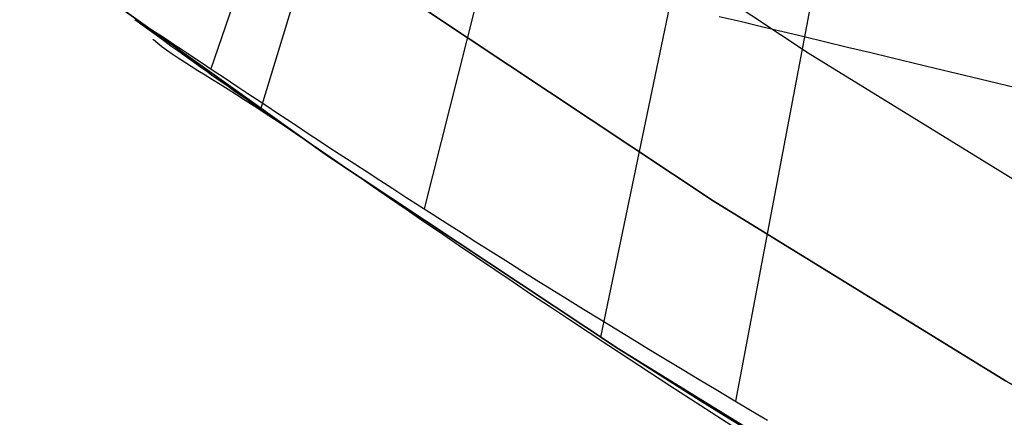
# Model space of a CAD drawing. Header units: millimetres. Extents: x -58 to 58, y -58 to 58.
# Tile 8 of 95: x -34.41 to -28.82, y -48.81 to -46.55. Entities that reach past the tile are written whole.
import ezdxf

# ---------------------------------------------------------------- set-up
doc = ezdxf.new("R2010")
doc.units = ezdxf.units.MM
doc.header["$MEASUREMENT"] = 0
doc.layers.add('Predefinito', color=5, linetype='Continuous')

msp = doc.modelspace()

# ---------------------------------------------------------------- linework, layer by layer
at = {"layer": 'Predefinito'}
for points in [[(-34.6037, -43.3916), (-33.0854, -44.5602), (-31.5276, -45.6756), (-29.9323, -46.7366), (-28.3013, -47.7419), (-26.6365, -48.6903), (-24.9401, -49.5807), (-23.2139, -50.412), (-21.46, -51.1832), (-19.6806, -51.8934), (-17.8777, -52.5418), (-16.0535, -53.1275), (-14.2102, -53.65), (-12.3499, -54.1085), (-10.4749, -54.5025)], [(-10.6637, -55.4846), (-12.5724, -55.0834), (-14.4662, -54.6167), (-16.3427, -54.0848), (-18.1998, -53.4885), (-20.0352, -52.8284), (-21.8467, -52.1054), (-23.6321, -51.3203), (-25.3894, -50.474), (-27.1165, -49.5676), (-28.8112, -48.6021), (-30.4716, -47.5787), (-32.0957, -46.4986), (-33.6815, -45.3631), (-35.2272, -44.1735)], [(-35.2272, -44.1735), (-33.6815, -45.3631), (-32.0957, -46.4986), (-30.4716, -47.5787), (-28.8112, -48.6021), (-27.1165, -49.5676), (-25.3894, -50.474), (-23.6321, -51.3203), (-21.8467, -52.1054), (-20.0352, -52.8284), (-18.1998, -53.4885), (-16.3427, -54.0848), (-14.4662, -54.6167), (-12.5724, -55.0834), (-10.6637, -55.4846)], [(-35.8507, -44.9553), (-34.2776, -46.1659), (-32.6637, -47.3216), (-31.0109, -48.4208), (-29.3211, -49.4623), (-27.5964, -50.4449), (-25.8388, -51.3674), (-24.0504, -52.2286), (-22.2333, -53.0276), (-20.3898, -53.7634), (-18.5219, -54.4352), (-16.632, -55.042), (-14.7222, -55.5833), (-12.795, -56.0584), (-10.8524, -56.4666)], [(-10.8524, -56.4666), (-12.795, -56.0584), (-14.7222, -55.5833), (-16.632, -55.042), (-18.5219, -54.4352), (-20.3898, -53.7634), (-22.2333, -53.0276), (-24.0504, -52.2286), (-25.8388, -51.3674), (-27.5964, -50.4449), (-29.3211, -49.4623), (-31.0109, -48.4208), (-32.6637, -47.3216), (-34.2776, -46.1659), (-35.8507, -44.9553)]]:
    msp.add_lwpolyline(points, dxfattribs=at)
at = {"layer": 'Predefinito', "extrusion": (0.999997, -2.15466e-05, -0.002616)}
msp.add_lwpolyline([(-46.5483, 344.9105), (-46.5481, 344.941)], dxfattribs=at)
at = {"layer": 'Predefinito', "extrusion": (0, 1, 0)}
msp.add_lwpolyline([(33.7575, 35), (33.7575, 60.0849)], dxfattribs=at)
at = {"layer": 'Predefinito', "extrusion": (0.999281, 0.001585, 0.037885)}
msp.add_lwpolyline([(-46.5206, 35.6221), (-46.494, 36.2565)], dxfattribs=at)
at = {"layer": 'Predefinito', "extrusion": (0.711371, 0.702728, -0.011178)}
msp.add_lwpolyline([(-9.4335, 33.6744), (-9.4298, 33.702), (-9.4266, 33.7297)], dxfattribs=at)
at = {"layer": 'Predefinito', "extrusion": (0.991121, 0.01941, 0.131538)}
msp.add_lwpolyline([(-45.9925, 38.015), (-45.9101, 38.5684)], dxfattribs=at)
at = {"layer": 'Predefinito'}
for points in [[(-29.4024, -41.7069, 60.344), (-29.4221, -41.5989, 54.3431), (-29.4523, -41.6008, 52.9344), (-29.4914, -41.6313, 51.5348), (-29.539, -41.6991, 50.1478), (-29.5658, -41.7498, 49.46), (-29.5946, -41.8131, 48.7767), (-29.6253, -41.8898, 48.0983), (-29.6578, -41.9797, 47.4249), (-29.6921, -42.0823, 46.7569), (-29.7281, -42.197, 46.0944), (-29.7656, -42.3234, 45.4378), (-29.8046, -42.4609, 44.7872), (-29.8869, -42.7672, 43.5051), (-29.9742, -43.1118, 42.2501), (-30.066, -43.4904, 41.0239), (-30.1615, -43.8989, 39.8287), (-30.2602, -44.3332, 38.6661), (-30.3614, -44.7893, 37.5375), (-30.4647, -45.2642, 36.4404), (-30.5699, -45.7552, 35.3715), (-30.6766, -46.2594, 34.3277), (-30.8934, -47.2968, 32.3024), (-31.1123, -48.3542, 30.3391)], [(-29.1543, -42.591, 337.6073), (-29.2081, -42.8427, 338.3614), (-29.2636, -43.1071, 339.1014), (-29.3209, -43.385, 339.8314), (-29.3795, -43.6733, 340.5456), (-29.4397, -43.9734, 341.2499), (-29.5008, -44.2813, 341.9367), (-29.5633, -44.5996, 342.6136), (-29.6907, -45.2574, 343.9249), (-29.8214, -45.9413, 345.1901), (-30.3454, -48.7179, 349.9743)], [(-30.4637, -42.763, 319.9992), (-30.498, -42.6559, 324.8556), (-30.5392, -42.6354, 326.4708), (-30.5927, -42.6437, 328.0762), (-30.657, -42.6935, 329.6674), (-30.6927, -42.7379, 330.4549), (-30.7306, -42.7973, 331.2396), (-30.7705, -42.8717, 332.0166), (-30.8123, -42.9609, 332.7889), (-30.8558, -43.0637, 333.5537), (-30.9011, -43.1796, 334.3127), (-30.9961, -43.4477, 335.8084), (-31.0966, -43.7595, 337.2734), (-31.2016, -44.1093, 338.7051), (-31.3104, -44.4916, 340.1009), (-31.4219, -44.9006, 341.4586), (-31.5357, -45.3319, 342.7799), (-32.1147, -47.6231, 349.0314)], [(-31.664, -44.055, 60.3057), (-31.717, -43.941, 54.9843), (-31.7962, -43.914, 52.4877), (-31.845, -43.9258, 51.2485), (-31.8985, -43.9617, 50.0178), (-31.9557, -44.0255, 48.7972), (-32.0163, -44.1163, 47.5879), (-32.0799, -44.232, 46.3908), (-32.1461, -44.3703, 45.207), (-32.2851, -44.7061, 42.8831), (-32.4307, -45.1061, 40.6242), (-32.5804, -45.5538, 38.4349), (-32.733, -46.0363, 36.3051), (-33.0434, -47.0594, 32.1635)], [(-32.1606, -44.6166, 319.9993), (-32.2359, -44.503, 325.7969), (-32.3325, -44.4972, 328.6749), (-32.3894, -44.5324, 330.1003), (-32.4503, -44.599, 331.5138), (-32.5145, -44.6945, 332.914), (-32.5817, -44.8159, 334.2995), (-32.723, -45.1248, 337.0213), (-32.8707, -45.5021, 339.6686), (-33.3264, -46.8267, 347.253)], [(-28.7045, -46.9463, 346.6753), (-28.9581, -46.8856, 346.6407), (-29.2102, -46.8251, 346.5994), (-29.3356, -46.7949, 346.5756), (-29.4605, -46.7648, 346.5494), (-29.5849, -46.7349, 346.5206), (-29.7087, -46.705, 346.4888), (-29.832, -46.6754, 346.4538), (-29.9546, -46.6459, 346.4154), (-30.0765, -46.6166, 346.3734), (-30.1976, -46.5876, 346.3277), (-30.318, -46.5589, 346.2784), (-30.4374, -46.5306, 346.2256)], [(-32.9961, -47.0902, 32.0834), (-33.0429, -47.0576, 32.1706), (-33.0834, -47.0294, 32.2505), (-33.1221, -47.0023, 32.3312), (-33.1592, -46.9764, 32.4127), (-33.1947, -46.9515, 32.495), (-33.2286, -46.9277, 32.5779), (-33.261, -46.905, 32.6616), (-33.2919, -46.8832, 32.746), (-33.3215, -46.8624, 32.831), (-33.3497, -46.8424, 32.9167), (-33.3766, -46.8234, 33.003), (-33.4269, -46.7877, 33.1772), (-33.4727, -46.7551, 33.3535), (-33.5144, -46.7252, 33.5317), (-33.5526, -46.6977, 33.7116), (-33.5877, -46.6723, 33.8929), (-33.6503, -46.6267, 34.2591), (-33.7575, -46.5476, 35)], [(-33.7568, -46.5469, 345.0547), (-33.7514, -46.5484, 345.2332), (-33.7454, -46.552, 345.3719), (-33.737, -46.5572, 345.5008), (-33.7264, -46.5637, 345.6202), (-33.7134, -46.5717, 345.7359), (-33.6982, -46.5811, 345.8499), (-33.6809, -46.5921, 345.9644), (-33.6614, -46.6046, 346.0797), (-33.6397, -46.6187, 346.1946), (-33.6159, -46.6343, 346.3092), (-33.5899, -46.6514, 346.4232), (-33.5619, -46.67, 346.5365), (-33.5317, -46.69, 346.649), (-33.4993, -46.7115, 346.7606), (-33.4649, -46.7344, 346.871), (-33.4284, -46.7587, 346.9804), (-33.3898, -46.7844, 347.0885), (-33.3492, -46.8116, 347.1955), (-33.3064, -46.8401, 347.3012), (-33.2617, -46.8699, 347.4056), (-33.215, -46.9011, 347.5086), (-33.1663, -46.9336, 347.6103), (-33.1157, -46.9673, 347.7105), (-33.0631, -47.0023, 347.8092), (-33.0087, -47.0385, 347.9063), (-32.9524, -47.0758, 348.0019), (-32.8943, -47.1144, 348.0958), (-32.8343, -47.154, 348.188), (-32.7726, -47.1948, 348.2785), (-32.7091, -47.2366, 348.3672), (-32.6438, -47.2795, 348.454), (-32.5769, -47.3233, 348.539), (-32.5082, -47.3682, 348.6221), (-32.4379, -47.414, 348.7032), (-32.366, -47.4608, 348.7824), (-32.2925, -47.5084, 348.8594), (-32.2175, -47.5569, 348.9344), (-32.1408, -47.6063, 349.0073), (-32.0627, -47.6564, 349.078), (-31.9831, -47.7073, 349.1465), (-31.9021, -47.759, 349.2128), (-31.8197, -47.8113, 349.2768), (-31.736, -47.8643, 349.3385), (-31.651, -47.9179, 349.3979), (-31.5649, -47.9721, 349.455), (-31.4775, -48.0268, 349.5097), (-31.3891, -48.082, 349.5619), (-31.2996, -48.1377, 349.6118), (-31.2091, -48.1937, 349.6592), (-31.1177, -48.2502, 349.7042), (-31.0254, -48.3069, 349.7466), (-30.9322, -48.364, 349.7865), (-30.8382, -48.4213, 349.8239), (-30.7435, -48.4788, 349.8586), (-30.6481, -48.5365, 349.8908), (-30.5521, -48.5943, 349.9202), (-30.4555, -48.6522, 349.9469), (-30.3584, -48.7101, 349.9709), (-30.2608, -48.7681, 349.9924), (-30.1627, -48.8262, 350.0115)], [(-30.366, -48.8571, 30.1075), (-30.4844, -48.7816, 30.1334), (-30.6018, -48.706, 30.1629), (-30.7184, -48.6303, 30.1963), (-30.8344, -48.5546, 30.2337), (-30.95, -48.4788, 30.2754), (-31.0646, -48.4033, 30.3212), (-31.1771, -48.329, 30.3708), (-31.2877, -48.2557, 30.4242), (-31.3965, -48.1834, 30.4816), (-31.5036, -48.1119, 30.5429), (-31.6092, -48.0411, 30.6084), (-31.7134, -47.971, 30.678), (-31.8164, -47.9013, 30.7519), (-31.9208, -47.8303, 30.8322), (-32.0222, -47.761, 30.9158), (-32.1209, -47.6933, 31.0027), (-32.2169, -47.6272, 31.0931), (-32.3106, -47.5626, 31.187), (-32.4021, -47.4995, 31.2844), (-32.4915, -47.4377, 31.3856), (-32.5791, -47.3773, 31.4905), (-32.6476, -47.3301, 31.5766), (-32.7144, -47.2844, 31.6643), (-32.7794, -47.2401, 31.7535), (-32.8427, -47.1972, 31.8444), (-32.9043, -47.1558, 31.9372), (-32.9642, -47.1158, 32.0318), (-33.0225, -47.0773, 32.1284), (-33.0793, -47.0402, 32.2272), (-33.1307, -47.0071, 32.3213), (-33.1801, -46.9755, 32.4164), (-33.2277, -46.9455, 32.5126), (-33.2734, -46.9169, 32.61), (-33.3172, -46.8895, 32.7086), (-33.3592, -46.8634, 32.8084), (-33.3994, -46.8383, 32.9096), (-33.4379, -46.8143, 33.0121), (-33.4762, -46.7901, 33.1202), (-33.5125, -46.7667, 33.2292), (-33.5466, -46.7439, 33.3389), (-33.5787, -46.7215, 33.4494), (-33.6044, -46.7025, 33.5446), (-33.6281, -46.6837, 33.6404), (-33.6522, -46.6627, 33.7492), (-33.6535, -46.6616, 33.7557), (-33.6546, -46.6604, 33.7622)], [(-29.7365, -49.2129, 30.0303), (-29.901, -49.1131, 30.0458), (-30.0643, -49.0134, 30.0653), (-30.2263, -48.9137, 30.0895), (-30.3867, -48.8143, 30.1187), (-30.5454, -48.7153, 30.1534), (-30.7023, -48.6166, 30.1942), (-30.78, -48.5675, 30.2171), (-30.8572, -48.5185, 30.2416), (-30.9338, -48.4697, 30.2679), (-31.0099, -48.421, 30.2961)]]:
    msp.add_polyline3d(points, dxfattribs=at)

doc.saveas('drawing.dxf')
